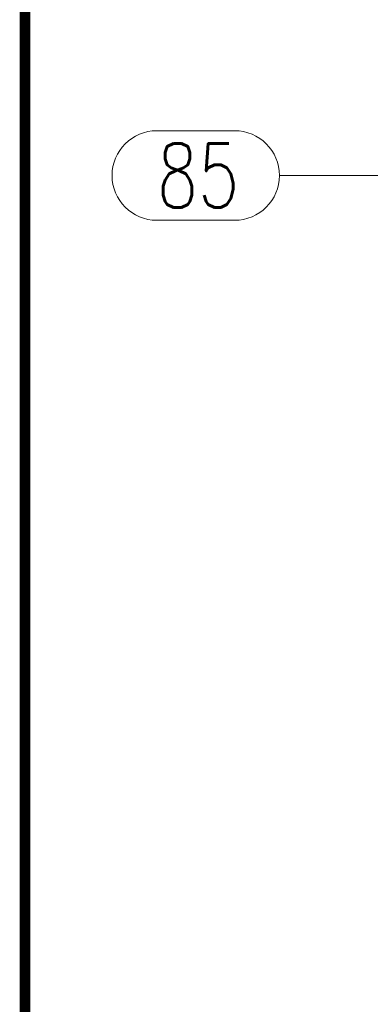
# Model space of a CAD drawing. Header units: millimetres. Extents: x 3526 to 4380, y 11541 to 12002.
# Tile 39 of 127: x 3557 to 3574, y 11823 to 11869. Entities that reach past the tile are written whole.
import ezdxf

# ---------------------------------------------------------------- set-up
doc = ezdxf.new("R2010")
doc.units = ezdxf.units.MM
doc.header["$LTSCALE"] = 10
doc.layers.add('_RAMKA', color=7, linetype='Continuous', lineweight=35)
doc.layers.add('PS_Pos', color=1, linetype='Continuous', lineweight=15)
doc.styles.add('simplex', font='simplex.shx', dxfattribs={"width": 0.75})

# ---------------------------------------------------------------- blocks, each defined once
blk = doc.blocks.new('*X330')
at = {"color": 1}
for p, q in [((3563.816, 11863.521), (3567.459, 11863.521)), ((3569.559, 11861.421), (3574.559, 11861.421)), ((3578.095, 11857.885), (3574.559, 11861.421)), ((3563.816, 11859.321), (3567.459, 11859.321))]:
    blk.add_line(p, q, dxfattribs=at)
for centre, start, end in [((3563.816, 11861.421), 90, 270), ((3567.459, 11861.421), 270, 90)]:
    blk.add_arc(centre, 2.1, start, end, dxfattribs=at)
at = {"color": 2, "style": 'simplex', "width": 0.75}
blk.add_text('85', height=3, dxfattribs=at).set_placement((3563.816, 11859.921))

msp = doc.modelspace()

# ---------------------------------------------------------------- linework, layer by layer
at = {"layer": '_RAMKA', "lineweight": -3, "const_width": 0.5}
msp.add_lwpolyline([(3557.638, 11563.623), (4367.638, 11563.623), (4367.638, 11963.623), (3557.638, 11963.623)], close=True, dxfattribs=at)

# ---------------------------------------------------------------- block references
at = {"layer": 'PS_Pos'}
msp.add_blockref('*X330', (0, 0), dxfattribs=at)

doc.saveas('drawing.dxf')
